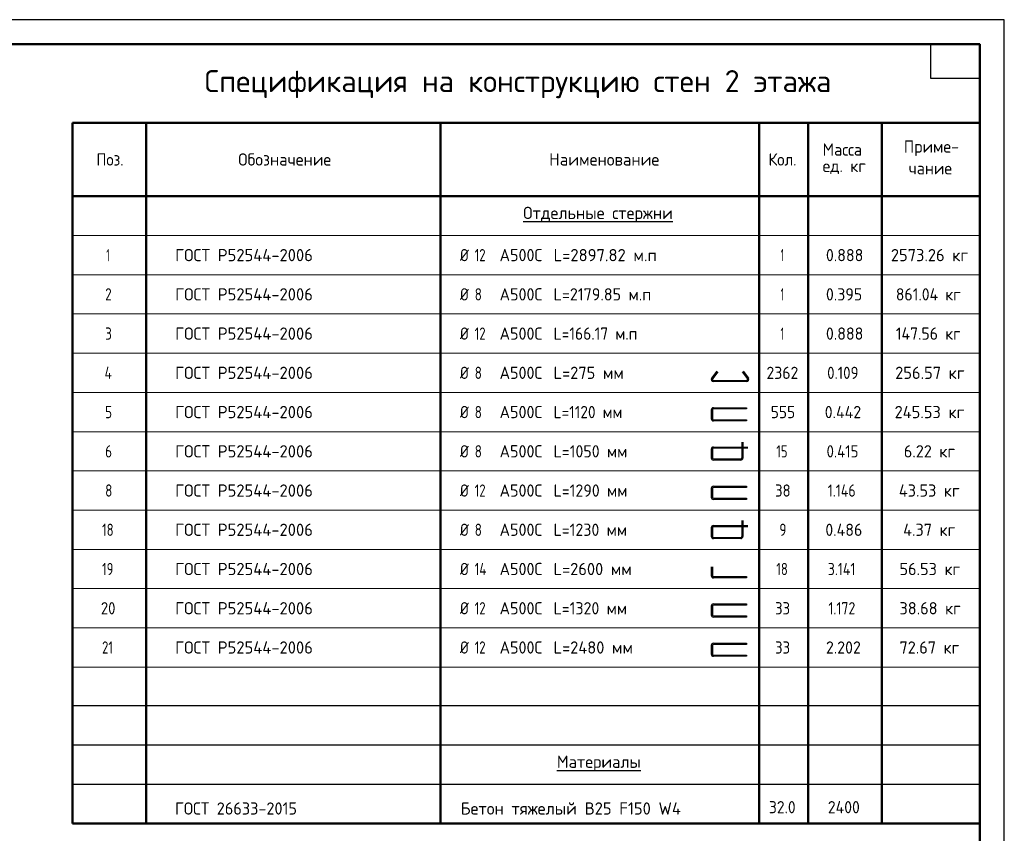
# Model space of a CAD drawing. Header units: millimetres. Extents: x 0 to 50400, y 0 to 35640.
# Tile 4 of 4: x 26304 to 50400, y 15734 to 35640. Entities that reach past the tile are written whole.
import ezdxf

# ---------------------------------------------------------------- set-up
doc = ezdxf.new("R2010")
doc.units = ezdxf.units.MM
doc.layers.add('Standard', color=7, linetype='Continuous', lineweight=25)
doc.styles.add('ISOCPEUR', font='txt')

msp = doc.modelspace()

# ---------------------------------------------------------------- linework, layer by layer
at = {"layer": 'Standard', "color": 7, "linetype": 'Continuous', "lineweight": 50, "transparency": 33554687}
for p, q in [((49800, 33120), (27600, 33120)), ((27600, 33120), (27600, 31320)), ((29400, 33120), (29400, 31320)), ((36600, 33120), (36600, 31320)), ((44400, 33120), (44400, 31320)), ((45600, 33120), (45600, 31320)), ((47400, 33120), (47400, 31320)), ((49800, 33120), (49800, 31320)), ((49800, 32520), (49800, 27840)), ((49800, 31320), (27600, 31320)), ((27600, 31320), (27600, 15972)), ((29400, 31320), (29400, 15972)), ((36600, 31320), (36600, 15972)), ((44400, 31320), (44400, 15972)), ((45600, 31320), (45600, 15972)), ((47400, 31320), (47400, 15972)), ((49800, 31320), (49800, 15972)), ((49800, 15972), (27600, 15972))]:
    msp.add_line(p, q, dxfattribs=at)
at = {"layer": 'Standard', "color": 7, "linetype": 'Continuous', "lineweight": 35, "transparency": 33554687}
for p, q in [((49800, 33120), (49800, 24600)), ((49800, 32640), (49800, 24120))]:
    msp.add_line(p, q, dxfattribs=at)
at = {"layer": 'Standard', "color": 7, "linetype": 'Continuous', "lineweight": 18, "transparency": 33554687}
for p, q in [((27600, 30360), (27600, 29400)), ((49800, 30360), (27600, 30360)), ((29400, 30360), (29400, 29400)), ((36600, 30360), (36600, 29400)), ((44400, 30360), (44400, 29400)), ((45600, 30360), (45600, 29400)), ((47400, 30360), (47400, 29400)), ((49800, 30360), (49800, 29400)), ((49800, 29400), (27600, 29400)), ((27600, 29400), (27600, 28440)), ((29400, 29400), (29400, 28440)), ((36600, 29400), (36600, 28440)), ((44400, 29400), (44400, 28440)), ((45600, 29400), (45600, 28440)), ((47400, 29400), (47400, 28440)), ((49800, 29400), (49800, 28440)), ((49800, 28440), (27600, 28440)), ((27600, 28440), (27600, 27480)), ((29400, 28440), (29400, 27480)), ((36600, 28440), (36600, 27480)), ((44400, 28440), (44400, 27480)), ((45600, 28440), (45600, 27480)), ((47400, 28440), (47400, 27480)), ((49800, 28440), (49800, 27480)), ((49800, 27480), (27600, 27480)), ((27600, 27480), (27600, 26520)), ((29400, 27480), (29400, 26520)), ((36600, 27480), (36600, 26520)), ((44400, 27480), (44400, 26520)), ((45600, 27480), (45600, 26520)), ((47400, 27480), (47400, 26520)), ((49800, 27480), (49800, 26520)), ((49800, 26520), (27600, 26520)), ((27600, 26520), (27600, 25560)), ((29400, 26520), (29400, 25560)), ((36600, 26520), (36600, 25560)), ((44400, 26520), (44400, 25560)), ((45600, 26520), (45600, 25560)), ((47400, 26520), (47400, 25560)), ((49800, 26520), (49800, 25560)), ((49800, 25560), (27600, 25560)), ((27600, 25560), (27600, 24600)), ((29400, 25560), (29400, 24600)), ((36600, 25560), (36600, 24600)), ((44400, 25560), (44400, 24600)), ((45600, 25560), (45600, 24600)), ((47400, 25560), (47400, 24600)), ((49800, 25560), (49800, 24600)), ((49800, 24600), (27600, 24600)), ((27600, 24600), (27600, 23640)), ((29400, 24600), (29400, 23640)), ((36600, 24600), (36600, 23640)), ((44400, 24600), (44400, 23640)), ((45600, 24600), (45600, 23640)), ((47400, 24600), (47400, 23640)), ((49800, 24600), (49800, 23640)), ((49800, 23640), (27600, 23640)), ((27600, 23640), (27600, 22680)), ((29400, 23640), (29400, 22680)), ((36600, 23640), (36600, 22680)), ((44400, 23640), (44400, 22680)), ((45600, 23640), (45600, 22680)), ((47400, 23640), (47400, 22680)), ((49800, 23640), (49800, 22680)), ((49800, 22680), (27600, 22680)), ((27600, 22680), (27600, 21720)), ((29400, 22680), (29400, 21720)), ((36600, 22680), (36600, 21720)), ((44400, 22680), (44400, 21720)), ((45600, 22680), (45600, 21720)), ((47400, 22680), (47400, 21720)), ((49800, 22680), (49800, 21720)), ((49800, 21720), (27600, 21720)), ((27600, 21720), (27600, 20760)), ((29400, 21720), (29400, 20760)), ((36600, 21720), (36600, 20760)), ((44400, 21720), (44400, 20760)), ((45600, 21720), (45600, 20760)), ((47400, 21720), (47400, 20760)), ((49800, 21720), (49800, 20760)), ((49800, 20760), (27600, 20760)), ((27600, 20760), (27600, 19800)), ((29400, 20760), (29400, 19800)), ((36600, 20760), (36600, 19800)), ((44400, 20760), (44400, 19800)), ((45600, 20760), (45600, 19800)), ((47400, 20760), (47400, 19800)), ((49800, 20760), (49800, 19800)), ((27600, 19800), (49800, 19800)), ((49800, 19800), (27600, 19800))]:
    msp.add_line(p, q, dxfattribs=at)
at = {"layer": 'Standard', "color": 7, "linetype": 'Continuous', "lineweight": -3, "transparency": 33554687}
for p, q in [((43366, 27041), (43237, 26868)), ((43389, 27024), (43260, 26851)), ((43984, 27024), (44113, 26851)), ((44007, 27041), (44136, 26868)), ((43280, 26813), (44093, 26813)), ((44093, 26784), (43280, 26784)), ((43227, 26092), (43227, 25876)), ((43256, 26092), (43256, 25876)), ((43975, 25306), (43975, 24916)), ((44003, 25306), (44003, 24916)), ((43227, 25132), (43227, 24916)), ((43256, 25132), (43256, 24916)), ((43280, 25185), (44125, 25185)), ((44125, 25156), (43280, 25156)), ((43280, 24893), (43951, 24893)), ((43951, 24864), (43280, 24864)), ((43227, 24172), (43227, 23956)), ((43256, 24172), (43256, 23956)), ((43975, 23386), (43975, 22996)), ((44003, 23386), (44003, 22996)), ((43227, 23212), (43227, 22996)), ((43256, 23212), (43256, 22996)), ((43280, 23265), (44125, 23265)), ((44125, 23236), (43280, 23236)), ((43280, 22973), (43951, 22973)), ((43951, 22944), (43280, 22944)), ((43227, 22252), (43227, 22036)), ((43256, 22252), (43256, 22036)), ((43227, 21292), (43227, 21076)), ((43256, 21292), (43256, 21076)), ((43227, 20332), (43227, 20116)), ((43256, 20332), (43256, 20116)), ((49800, 18852), (27600, 18852)), ((49800, 17892), (27600, 17892)), ((49800, 16932), (27600, 16932))]:
    msp.add_line(p, q, dxfattribs=at)
at = {"layer": 'Standard', "color": 7, "linetype": 'Continuous', "lineweight": 25, "transparency": 33554687}
for points in [[(0, 0), (50400, 0), (50400, 35640), (0, 35640), (0, 0)], [(49800, 35040), (49800, 34200), (48600, 34200), (48600, 35040), (49800, 35040)]]:
    msp.add_lwpolyline(points, close=True, dxfattribs=at)
at = {"layer": 'Standard', "color": 7, "linetype": 'Continuous', "lineweight": 13, "transparency": 33554687}
msp.add_lwpolyline([(50400, 35640), (0, 35640), (0, 0), (50400, 0), (50400, 35640)], dxfattribs=at)
at = {"layer": 'Standard', "color": 7, "linetype": 'Continuous', "lineweight": 50, "transparency": 33554687}
msp.add_lwpolyline([(2400, 35040), (49800, 35040), (49800, 600), (2400, 600), (2400, 35040)], close=True, dxfattribs=at)
at = {"layer": 'Standard', "color": 7, "linetype": 'Continuous', "lineweight": -3, "transparency": 33554687}
for points in [[(43280, 26145), (44089, 26145), (44089, 26116), (43280, 26116)], [(43280, 25853), (44093, 25853), (44093, 25824), (43280, 25824)], [(43280, 24225), (44089, 24225), (44089, 24196), (43280, 24196)], [(43280, 23933), (44093, 23933), (44093, 23904), (43280, 23904)], [(43280, 22013), (44093, 22013), (44093, 21984), (43280, 21984)], [(43280, 21345), (44089, 21345), (44089, 21316), (43280, 21316)], [(43280, 21053), (44093, 21053), (44093, 21024), (43280, 21024)], [(43280, 20385), (44089, 20385), (44089, 20356), (43280, 20356)], [(43280, 20093), (44093, 20093), (44093, 20064), (43280, 20064)]]:
    msp.add_lwpolyline(points, dxfattribs=at)
for centre, radius, start, end in [((43280, 26837), 52.8, 139.0333, 270), ((43280, 26837), 24, 143.9304, 270), ((44093, 26837), 52.8, 270, 40.9667), ((44093, 26837), 24, 270, 36.0696), ((43280, 26092), 52.8, 90, 180), ((43280, 26092), 24, 90, 180), ((43280, 25877), 52.8, 180, 270), ((43280, 25877), 24, 180, 270), ((43280, 25132), 52.8, 90, 180), ((43280, 25132), 24, 90, 180), ((43280, 24917), 52.8, 180, 270), ((43280, 24917), 24, 180, 270), ((43951, 24917), 24, 270, 0), ((43951, 24917), 52.8, 270, 0), ((43280, 24172), 52.8, 90, 180), ((43280, 24172), 24, 90, 180), ((43280, 23957), 52.8, 180, 270), ((43280, 23957), 24, 180, 270), ((43280, 23212), 52.8, 90, 180), ((43280, 23212), 24, 90, 180), ((43280, 22997), 52.8, 180, 270), ((43280, 22997), 24, 180, 270), ((43951, 22997), 24, 270, 0), ((43951, 22997), 52.8, 270, 0), ((43280, 22037), 52.8, 180, 270), ((43280, 22037), 24, 180, 270), ((43280, 21292), 52.8, 90, 180), ((43280, 21292), 24, 90, 180), ((43280, 21077), 52.8, 180, 270), ((43280, 21077), 24, 180, 270), ((43280, 20332), 52.8, 90, 180), ((43280, 20332), 24, 90, 180), ((43280, 20117), 52.8, 180, 270), ((43280, 20117), 24, 180, 270)]:
    msp.add_arc(centre, radius, start, end, dxfattribs=at)

# ---------------------------------------------------------------- texts
at = {"layer": 'Standard', "color": 7, "linetype": 'Continuous', "lineweight": 50, "transparency": 33554687, "insert": (30829, 33720), "char_height": 540, "width": 16001.67, "attachment_point": 7, "style": 'ISOCPEUR'}
msp.add_mtext('\\W0.99;Спецификация на конструкцию стен 2 этажа', dxfattribs=at)
at = {"layer": 'Standard', "color": 7, "linetype": 'Continuous', "lineweight": 25, "transparency": 33554687, "char_height": 300, "attachment_point": 7, "style": 'ISOCPEUR'}
for s, insert, width in [('\\W0.95;Масса', (45953, 32313), 1252.12), ('\\W0.96;Приме-', (47940, 32305), 1462.49), ('\\W0.92;Поз.', (28181, 32070), 872.99), ('\\W0.97;Обозначение', (31652, 32070), 2499.42), ('\\W0.98;Наименование', (39261, 32070), 2784.79), ('\\W0.93;Кол.', (44629, 32070), 888.24), ('\\W0.95;ед. кг', (45953, 31863), 1251.49), ('\\W0.95;чание', (48060, 31855), 1221.23), ('\\W0.98;{\\LОтдельные стержни}', (38625, 30681), 3895.61), ('\\W0.56;1', (28425, 29730), 233.34), ('\\W0.98;ГОСТ Р52544-2006', (30108, 29730), 3625.19), ('\\W0.83;Ø', (37080, 29730), 425), ('\\W0.75;12', (37439, 29730), 472.28), ('\\W0.95;А500С', (38048, 29730), 1251.5), ('\\W0.98;L=2897.82 м.п', (39369, 29730), 2634.59), ('\\W0.56;1', (44925, 29730), 233.32), ('\\W0.94;0.888', (46035, 29730), 1070.02), ('\\W0.97;2573.26 кг', (47625, 29730), 2094.02), ('\\W0.78;2', (28395, 28770), 326.39), ('\\W0.98;ГОСТ Р52544-2006', (30108, 28770), 3625.19), ('\\W0.83;Ø', (37080, 28770), 425), ('\\W0.78;8', (37439, 28770), 326.42), ('\\W0.95;А500С', (38048, 28770), 1251.5), ('\\W0.95;L=2179.85 м.п', (39369, 28770), 2571.23), ('\\W0.56;1', (44925, 28770), 233.32), ('\\W0.94;0.395', (46035, 28770), 1070.02), ('\\W0.93;861.04 кг', (47745, 28770), 1849.08), ('\\W0.78;3', (28395, 27810), 326.39), ('\\W0.98;ГОСТ Р52544-2006', (30108, 27810), 3625.19), ('\\W0.83;Ø', (37080, 27810), 425), ('\\W0.75;12', (37439, 27810), 472.28), ('\\W0.95;А500С', (38048, 27810), 1251.5), ('\\W0.92;L=166.17 м.п', (39369, 27810), 2297.1), ('\\W0.56;1', (44925, 27810), 233.32), ('\\W0.94;0.888', (46035, 27810), 1070.02), ('\\W0.93;147.56 кг', (47745, 27810), 1849.08), ('\\W0.80;4', (28380, 26850), 359.84), ('\\W0.98;ГОСТ Р52544-2006', (30108, 26850), 3625.19), ('\\W0.83;Ø', (37080, 26850), 425), ('\\W0.78;8', (37439, 26850), 326.42), ('\\W0.95;А500С', (38048, 26850), 1251.5), ('\\W0.97;L=275 мм', (39369, 26850), 1853.83), ('\\W0.93;2362', (44580, 26850), 979.21), ('\\W0.88;0.109', (46065, 26850), 1001.11), ('\\W0.97;256.57 кг', (47730, 26850), 1883.67), ('\\W0.78;5', (28395, 25890), 326.39), ('\\W0.98;ГОСТ Р52544-2006', (30108, 25890), 3625.19), ('\\W0.83;Ø', (37080, 25890), 425), ('\\W0.78;8', (37439, 25890), 326.42), ('\\W0.95;А500С', (38048, 25890), 1251.5), ('\\W0.91;L=1120 мм', (39369, 25890), 1935.47), ('\\W0.91;555', (44685, 25890), 766.34), ('\\W0.94;0.442', (46005, 25890), 1130.67), ('\\W0.97;245.53 кг', (47715, 25890), 1913.82), ('\\W0.78;6', (28395, 24930), 326.39), ('\\W0.98;ГОСТ Р52544-2006', (30108, 24930), 3625.19), ('\\W0.83;Ø', (37080, 24930), 425), ('\\W0.78;8', (37439, 24930), 326.42), ('\\W0.95;А500С', (38048, 24930), 1251.5), ('\\W0.94;L=1050 мм', (39369, 24930), 1999.84), ('\\W0.75;15', (44820, 24930), 472.27), ('\\W0.88;0.415', (46050, 24930), 1031.71), ('\\W0.96;6.22 кг', (47940, 24930), 1462.49), ('\\W0.78;8', (28395, 23970), 326.39), ('\\W0.98;ГОСТ Р52544-2006', (30108, 23970), 3625.19), ('\\W0.83;Ø', (37080, 23970), 425), ('\\W0.75;12', (37439, 23970), 472.28), ('\\W0.95;А500С', (38048, 23970), 1251.5), ('\\W0.94;L=1290 мм', (39369, 23970), 1999.84), ('\\W0.87;38', (44790, 23970), 550.82), ('\\W0.82;1.146', (46080, 23970), 963.09), ('\\W0.96;43.53 кг', (47820, 23970), 1703.35), ('\\W0.75;18', (28320, 23010), 472.28), ('\\W0.98;ГОСТ Р52544-2006', (30108, 23010), 3625.19), ('\\W0.83;Ø', (37080, 23010), 425), ('\\W0.78;8', (37439, 23010), 326.42), ('\\W0.95;А500С', (38048, 23010), 1251.5), ('\\W0.94;L=1230 мм', (39369, 23010), 1999.84), ('\\W0.78;9', (44895, 23010), 326.39), ('\\W0.94;0.486', (46020, 23010), 1100.34), ('\\W0.96;4.37 кг', (47925, 23010), 1492.69), ('\\W0.75;19', (28320, 22050), 472.28), ('\\W0.98;ГОСТ Р52544-2006', (30108, 22050), 3625.19), ('\\W0.83;Ø', (37080, 22050), 425), ('\\W0.76;14', (37439, 22050), 504.56), ('\\W0.95;А500С', (38048, 22050), 1251.5), ('\\W0.97;L=2600 мм', (39369, 22050), 2064.19), ('\\W0.75;18', (44820, 22050), 472.27), ('\\W0.82;3.141', (46080, 22050), 963.09), ('\\W0.96;56.53 кг', (47835, 22050), 1673.19), ('\\W0.87;20', (28290, 21090), 550.81), ('\\W0.98;ГОСТ Р52544-2006', (30108, 21090), 3625.19), ('\\W0.83;Ø', (37080, 21090), 425), ('\\W0.75;12', (37439, 21090), 472.28), ('\\W0.95;А500С', (38048, 21090), 1251.5), ('\\W0.94;L=1320 мм', (39369, 21090), 1999.84), ('\\W0.87;33', (44790, 21090), 550.82), ('\\W0.82;1.172', (46095, 21090), 932.21), ('\\W0.96;38.68 кг', (47835, 21090), 1673.19), ('\\W0.75;21', (28320, 20130), 472.28), ('\\W0.98;ГОСТ Р52544-2006', (30108, 20130), 3625.19), ('\\W0.83;Ø', (37080, 20130), 425), ('\\W0.75;12', (37439, 20130), 472.28), ('\\W0.95;А500С', (38048, 20130), 1251.5), ('\\W0.97;L=2480 мм', (39369, 20130), 2094.33), ('\\W0.87;33', (44790, 20130), 550.82), ('\\W0.94;2.202', (46035, 20130), 1070.02), ('\\W0.96;72.67 кг', (47835, 20130), 1673.19), ('\\W0.97;{\\LМатериалы}', (39450, 17253), 2244.64), ('\\W0.96;ГОСТ 26633-2015', (30106, 16191), 3262.34), ('\\W0.98;Бетон тяжелый В25 F150 W4', (37097, 16191), 5634.11), ('\\W0.92;32.0', (44640, 16223), 857.72), ('\\W0.93;2400', (46082, 16223), 1009.62)]:
    msp.add_mtext(s, dxfattribs=dict(at, insert=insert, width=width))

doc.saveas('drawing.dxf')
